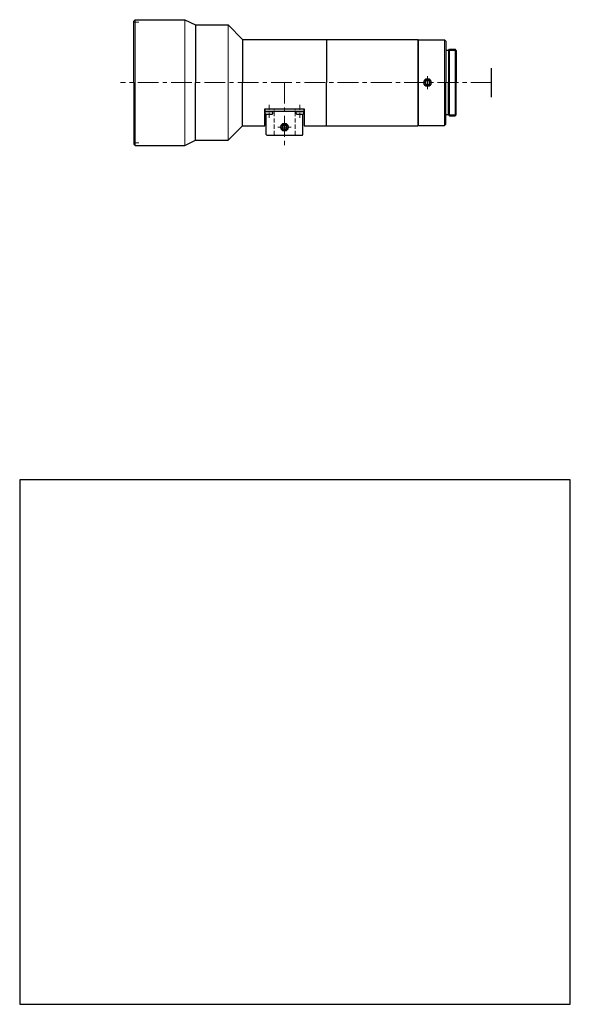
# Model space of a CAD drawing. Header units: millimetres. Extents: x 73 to 283, y -241 to 134.
import ezdxf

# ---------------------------------------------------------------- set-up
doc = ezdxf.new("R2010")
doc.units = ezdxf.units.MM
doc.header["$LTSCALE"] = 0.25
doc.linetypes.add('CENTER', pattern=[50.8, 31.75, -6.35, 6.35, -6.35])
doc.linetypes.add('HIDDEN', pattern=[9.525, 6.35, -3.175])
doc.layers.add('00_補助線', color=252, linetype='Continuous', lineweight=0, plot=False)
for name, color, linetype, lineweight in [('01_外形線', 7, 'Continuous', 30), ('02_ﾈｼﾞ（断面）・遮光線仕切り', 7, 'Continuous', 20), ('03_ﾈｼﾞ・ﾛｰﾚｯﾄ・遮光線', 7, 'Continuous', 9), ('04_中心線', 1, 'CENTER', 20), ('05_隠れ線', 3, 'HIDDEN', 20), ('06_面取線', 7, 'Continuous', 9), ('31_図面枠', 9, 'Continuous', 25)]:
    doc.layers.add(name, color=color, linetype=linetype, lineweight=lineweight)

msp = doc.modelspace()

# ---------------------------------------------------------------- linework, layer by layer
at = {"layer": '00_補助線'}
for p, q in [((118.34, 133.24), (116.34, 133.24)), ((118.34, 87.24), (116.34, 87.24))]:
    msp.add_line(p, q, dxfattribs=at)
at = {"layer": '01_外形線'}
for p, q in [((116.34, 133.74), (116.84, 134.24)), ((116.34, 110.24), (116.34, 133.74)), ((116.84, 134.24), (135.84, 134.24)), ((135.84, 134.24), (139.84, 132.24)), ((139.84, 132.24), (152.34, 132.24)), ((139.84, 132.24), (139.84, 110.24)), ((157.84, 126.74), (152.34, 132.24)), ((157.84, 126.74), (224.65, 126.74)), ((157.84, 126.74), (157.84, 110.24)), ((189.85, 126.74), (189.85, 110.24)), ((224.85, 126.54), (224.65, 126.74)), ((224.85, 126.54), (224.85, 110.24)), ((224.88, 126.34), (225.08, 126.54)), ((224.88, 110.24), (224.88, 126.34)), ((225.08, 126.54), (234.85, 126.54)), ((235.35, 126.04), (234.85, 126.54)), ((235.35, 126.04), (235.35, 110.24)), ((236.35, 122.54), (235.35, 122.54)), ((236.35, 122.54), (236.75, 122.94)), ((236.35, 122.54), (236.35, 122.54)), ((236.35, 122.54), (236.35, 110.24)), ((236.75, 122.94), (238.95, 122.94)), ((239.35, 122.54), (238.95, 122.94)), ((239.35, 122.54), (239.35, 110.24)), ((252.85, 104.74), (252.85, 115.74)), ((116.34, 110.24), (116.34, 86.74)), ((139.84, 88.24), (139.84, 110.24)), ((157.84, 93.74), (157.84, 110.24)), ((189.85, 93.74), (189.85, 110.24)), ((224.85, 93.94), (224.85, 110.24)), ((224.88, 110.24), (224.88, 94.14)), ((235.35, 94.44), (235.35, 110.24)), ((236.35, 97.94), (236.35, 110.24)), ((239.35, 97.94), (239.35, 110.24)), ((166.35, 93.74), (166.35, 100.24)), ((166.35, 100.24), (181.35, 100.24)), ((166.35, 100.04), (166.55, 100.24)), ((166.35, 100.04), (166.35, 99.44)), ((166.35, 99.44), (166.55, 99.24)), ((166.45, 98.49), (166.45, 98.99)), ((166.55, 100.24), (181.15, 100.24)), ((181.15, 99.24), (166.55, 99.24)), ((166.7, 99.24), (169.2, 99.24)), ((166.7, 98.24), (169.2, 98.24)), ((166.85, 90.44), (166.85, 98.24)), ((169.45, 98.49), (169.45, 98.99)), ((178.25, 98.49), (178.25, 98.99)), ((178.5, 99.24), (181, 99.24)), ((178.5, 98.24), (181, 98.24)), ((180.85, 90.44), (180.85, 98.24)), ((181.35, 100.04), (181.15, 100.24)), ((181.15, 99.24), (181.35, 99.44)), ((181.25, 98.49), (181.25, 98.99)), ((181.35, 100.24), (181.35, 93.74)), ((181.35, 99.44), (181.35, 100.04)), ((236.35, 97.94), (235.35, 97.94)), ((236.35, 97.94), (236.75, 97.54)), ((236.35, 97.94), (236.35, 97.94)), ((239.35, 97.94), (238.95, 97.54)), ((224.85, 93.94), (224.65, 93.74)), ((224.88, 94.14), (225.08, 93.94)), ((225.08, 93.94), (234.85, 93.94)), ((235.35, 94.44), (234.85, 93.94)), ((236.75, 97.54), (238.95, 97.54)), ((157.84, 93.74), (152.34, 88.24)), ((157.84, 93.74), (166.35, 93.74)), ((166.85, 90.44), (167.05, 90.24)), ((167.05, 90.24), (180.65, 90.24)), ((180.65, 90.24), (180.85, 90.44)), ((181.35, 93.74), (224.65, 93.74)), ((116.34, 86.74), (116.84, 86.24)), ((135.84, 86.24), (139.84, 88.24)), ((139.84, 88.24), (152.34, 88.24)), ((116.84, 86.24), (135.84, 86.24))]:
    msp.add_line(p, q, dxfattribs=at)
for points in [[(227.63, 109.81), (228.38, 109.37), (229.13, 109.81), (229.13, 110.67), (228.38, 111.11), (227.63, 110.67)], [(173.1, 92.81), (173.85, 92.37), (174.6, 92.81), (174.6, 93.67), (173.85, 94.11), (173.1, 93.67)]]:
    msp.add_lwpolyline(points, close=True, dxfattribs=at)
for centre in [(228.38, 110.24), (173.85, 93.24)]:
    msp.add_circle(centre, 1.25, dxfattribs=at)
for centre, start, end in [((166.7, 98.99), 90, 180), ((166.7, 98.49), 180, 270), ((169.2, 98.99), 0, 90), ((169.2, 98.49), 270, 0), ((178.5, 98.99), 90, 180), ((178.5, 98.49), 180, 270), ((181, 98.99), 0, 90), ((181, 98.49), 270, 0)]:
    msp.add_arc(centre, 0.25, start, end, dxfattribs=at)
at = {"layer": '02_ﾈｼﾞ（断面）・遮光線仕切り'}
for p, q in [((236.35, 122.54), (239.35, 122.54)), ((236.35, 97.94), (239.35, 97.94))]:
    msp.add_line(p, q, dxfattribs=at)
at = {"layer": '03_ﾈｼﾞ・ﾛｰﾚｯﾄ・遮光線'}
for centre in [(228.38, 110.24), (173.85, 93.24)]:
    msp.add_circle(centre, 1.5, dxfattribs=at)
at = {"layer": '04_中心線'}
for p, q in [((228.38, 112.74), (228.38, 107.74)), ((252.85, 110.24), (111.34, 110.24)), ((173.85, 110.24), (173.85, 85.24)), ((171.35, 93.24), (176.35, 93.24))]:
    msp.add_line(p, q, dxfattribs=at)
at = {"layer": '04_中心線', "ltscale": 0.25}
for p, q in [((167.95, 96.74), (167.95, 101.74)), ((179.75, 96.74), (179.75, 101.74))]:
    msp.add_line(p, q, dxfattribs=at)
at = {"layer": '05_隠れ線'}
for p, q in [((169.85, 90.24), (169.85, 100.24)), ((177.85, 90.24), (177.85, 100.24))]:
    msp.add_line(p, q, dxfattribs=at)
at = {"layer": '06_面取線'}
for p, q in [((116.84, 134.24), (116.84, 86.24)), ((234.85, 126.54), (234.85, 110.24)), ((236.75, 122.94), (236.75, 110.24)), ((238.95, 122.94), (238.95, 110.24)), ((234.85, 93.94), (234.85, 110.24)), ((236.75, 97.54), (236.75, 110.24)), ((238.95, 97.54), (238.95, 110.24))]:
    msp.add_line(p, q, dxfattribs=at)
at = {"layer": '06_面取線', "lineweight": 20}
for p, q in [((135.84, 134.24), (135.84, 110.24)), ((152.34, 132.24), (152.34, 110.24)), ((135.84, 86.24), (135.84, 110.24)), ((152.34, 88.24), (152.34, 110.24))]:
    msp.add_line(p, q, dxfattribs=at)
at = {"layer": '31_図面枠'}
msp.add_lwpolyline([(72.85, -241.35), (282.85, -241.35), (282.85, -41.35), (72.85, -41.35)], close=True, dxfattribs=at)

doc.saveas('drawing.dxf')
